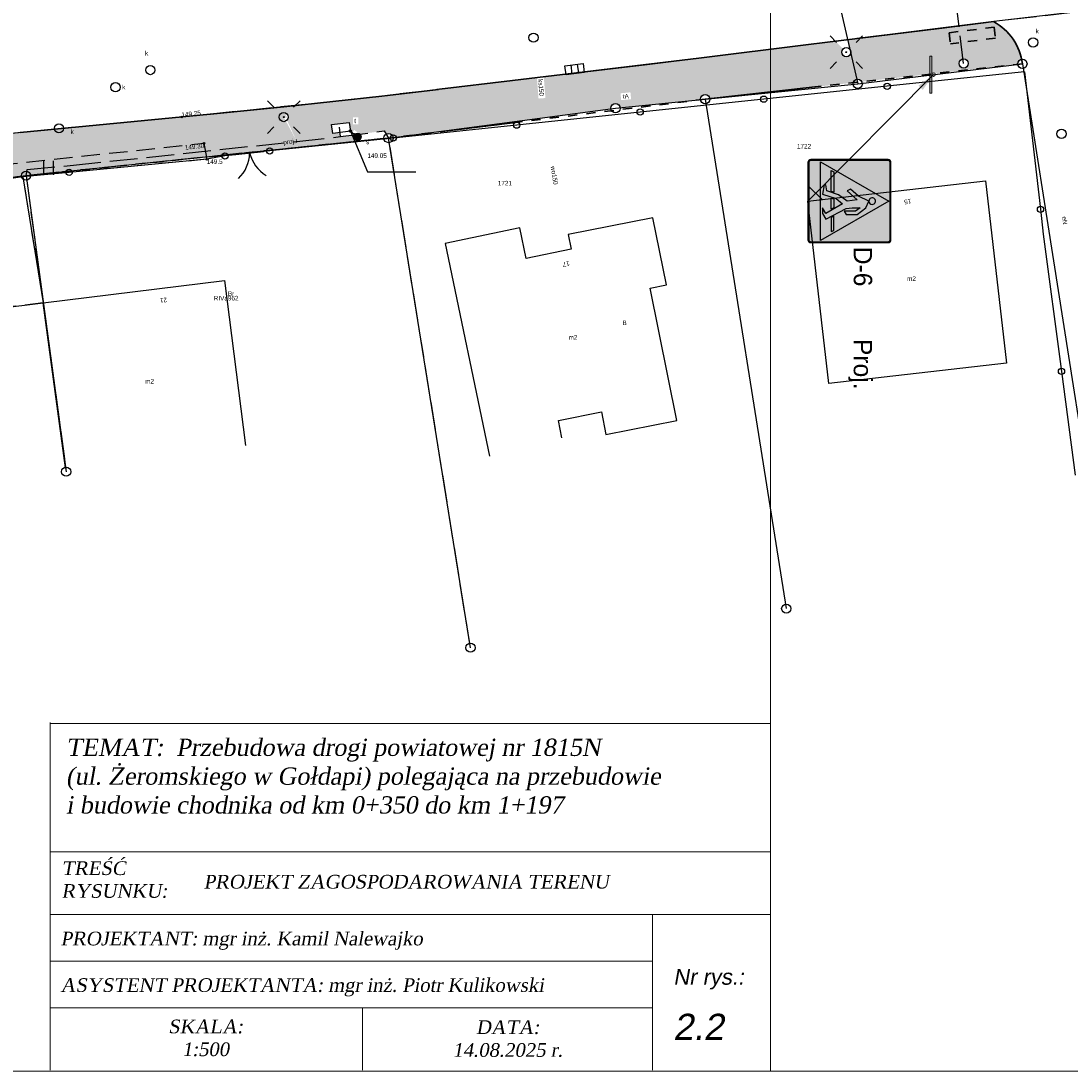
# Model space of a CAD drawing. Extents: x 7583285 to 7585126, y 6019995 to 6020809.
# Tile 34 of 54: x 7584259 to 7584315, y 6020644 to 6020701. Entities that reach past the tile are written whole.
import ezdxf
from ezdxf import colors
from ezdxf.entities.mleader import LeaderData, LeaderLine
from ezdxf.enums import TextEntityAlignment as Align
from ezdxf.math import Vec2, Vec3

# ---------------------------------------------------------------- set-up
doc = ezdxf.new("R2010")
doc.units = 0
doc.header["$MEASUREMENT"] = 0
for name, pattern in [('1_OTKJ', [2, 1.5, -0.5]), ('1_OTKK', [0]), ('1_OTZI', [1.5, 1, -0.5]), ('1_OTZT', [1.5, 1, -0.5]), ('3', [1, 0.5, -0.5]), ('3_EGBU_A', [0]), ('4_SUPP_P', [2, 1.5, -0.5]), ('4_SUSP', [0]), ('4_SUTS', [0]), ('GUK', [2, 1.5, -0.5])]:
    doc.linetypes.add(name, pattern=pattern)
doc.layers.get('0').update_dxf_attribs({"linetype": 'CONTINUOUS', "lineweight": 5})
for name, color, linetype, lineweight in [('0 Krawężnik ', 1, 'CONTINUOUS', 30), ('0 Krawężnik najazdowy', 6, 'CONTINUOUS', 30), ('0 obrzeże', 51, '3', 30), ('0 plytki integracyjne', 4, '3', 30), ('ARKUSZ2', 7, 'CONTINUOUS', 30), ('Dzialki', 3, 'CONTINUOUS', 25)]:
    doc.layers.add(name, color=color, linetype=linetype, lineweight=lineweight)
for name, color, linetype in [('0 ozn pionowe', 7, 'CONTINUOUS'), ('EADTD_T_0', 216, 'CONTINUOUS'), ('EGBB_E_T_0', 7, 'CONTINUOUS'), ('EGBB_L_0', 36, '3_EGBU_A'), ('Kontury', 3, 'GUK'), ('Numery_dzialek', 7, 'CONTINUOUS'), ('Numery_konturow', 3, 'CONTINUOUS'), ('Numery_uzytkow', 3, 'CONTINUOUS'), ('OTK_L_0', 7, '1_OTKJ'), ('OTK_L_1', 7, '1_OTKK'), ('OTO_L_0', 7, 'CONTINUOUS'), ('OTO_L_1', 7, 'CONTINUOUS'), ('OTR_T_0', 7, 'CONTINUOUS'), ('OTR_T_1', 7, 'CONTINUOUS'), ('OTZ_L_3', 7, '1_OTZT'), ('P_SUTP_E_T_0', 30, 'CONTINUOUS'), ('P_SUTP_L_0', 30, '4_SUPP_P'), ('Punkty', 7, 'CONTINUOUS'), ('SUE_T_3', 7, 'CONTINUOUS'), ('SUEP_E_T_0', 1, 'CONTINUOUS'), ('SUK_E_T_4', 36, 'CONTINUOUS'), ('SUK_T_1', 36, 'CONTINUOUS'), ('SUK_T_3', 36, 'CONTINUOUS'), ('SUKP_E_T_0', 36, 'CONTINUOUS'), ('SUP_T_0', 7, 'CONTINUOUS'), ('SUP_T_2', 7, 'CONTINUOUS'), ('SUS_E_T_0', 7, 'CONTINUOUS'), ('SUS_T_0', 7, 'CONTINUOUS'), ('SUSP_E_T_0', 7, 'CONTINUOUS'), ('SUSP_L_0', 7, '4_SUSP'), ('SUSR_T_0', 7, 'CONTINUOUS'), ('SUT_E_T_1', 30, 'CONTINUOUS'), ('SUT_L_0', 30, '4_SUTS'), ('SUTP_E_T_0', 30, 'CONTINUOUS'), ('SUWP_E_T_0', 5, 'CONTINUOUS')]:
    doc.layers.add(name, color=color, linetype=linetype)
doc.styles.add('Style-Arial I 0.17453', font='arial.ttf', dxfattribs={"oblique": 10})

# ---------------------------------------------------------------- blocks, each defined once
blk = doc.blocks.new('GRT')
at = {"linetype": 'Continuous'}
blk.add_circle((0, 0), 0.25, dxfattribs=at)
blk = doc.blocks.new('1_OTRN')
at = {"linetype": 'Continuous'}
blk.add_circle((0, 0), 0.045, dxfattribs=at)
blk = doc.blocks.new('1_OTRS')
at = {"linetype": 'Continuous'}
blk.add_circle((0, 0), 0.045, dxfattribs=at)
blk = doc.blocks.new('1_OTZT')
at = {"linetype": 'Continuous'}
for p, q in [((-0.2625, -0.375), (-0.2625, 0.375)), ((0.2625, -0.375), (0.2625, 0.375))]:
    blk.add_line(p, q, dxfattribs=at)
blk = doc.blocks.new('4_SUEO_W')
at = {"linetype": 'Continuous'}
for p, q in [((-0.5303, 0.5303), (-0.8839, 0.8839)), ((0.5303, 0.5303), (0.8839, 0.8839)), ((-0.5303, -0.5303), (-0.8839, -0.8839)), ((0.5303, -0.5303), (0.8839, -0.8839))]:
    blk.add_line(p, q, dxfattribs=at)
blk.add_circle((0, 0), 0.025, dxfattribs=at)
blk = doc.blocks.new('4_SUPP')
at = {"linetype": 'Continuous'}
blk.add_circle((0, 0), 0.25, dxfattribs=at)
blk = doc.blocks.new('4_SUKK')
at = {"linetype": 'Continuous'}
for p, q in [((-0.5, -0.25), (-0.5, 0.25)), ((-0.5, 0.25), (0.5, 0.25)), ((-0.175, 0.25), (-0.175, -0.25)), ((0.175, 0.25), (0.175, -0.25)), ((0.5, 0.25), (0.5, -0.25)), ((0.5, -0.25), (-0.5, -0.25))]:
    blk.add_line(p, q, dxfattribs=at)
blk = doc.blocks.new('4_SUKS')
at = {"linetype": 'Continuous'}
blk.add_circle((0, 0), 0.25, dxfattribs=at)
blk = doc.blocks.new('4_SUPK')
at = {"linetype": 'Continuous'}
blk.add_circle((0, 0), 0.25, dxfattribs=at)
blk = doc.blocks.new('4_SUSU')
at = {"linetype": 'Continuous'}
for radius in [0.2, 0.175, 0.15, 0.125, 0.1, 0.075, 0.05, 0.025, 0.00715]:
    blk.add_circle((0, 0), radius, dxfattribs=at)
blk = doc.blocks.new('4_SUPS')
at = {"linetype": 'Continuous'}
blk.add_circle((0, 0), 0.0625, dxfattribs=at)
blk = doc.blocks.new('Słupek')
h = blk.add_hatch(color=256)
h.paths.add_polyline_path([(-50, -5), (0, -5), (50, -5), (50, -10), (-50, -10)])
h.paths.add_polyline_path([(5, 0, 1), (-5, 0, 1)])
at = {"color": 7}
blk.add_lwpolyline([(-50, -5), (50, -5), (50, -10), (-50, -10)], close=True, dxfattribs=at)
blk.add_circle((0, 0), 5, dxfattribs=at)
blk = doc.blocks.new('P_Opis_Pionowe')
for tag, p in [('Symbol', (0, 0)), ('Stan', (5, 0))]:
    blk.add_attdef(tag, p, '', height=1)
at = {"flags": 1}
for tag, p in [('Wielkość', (0, -1.2)), ('Odblaskowość', (0, -2.4)), ('Dodatkowe', (0, -3.6))]:
    blk.add_attdef(tag, p, '', height=1, dxfattribs=at)
blk = doc.blocks.new('Arrow')
blk.add_hatch(color=0).paths.add_polyline_path([(-0.16, -0.2), (0, 0), (0.16, -0.2)])
at = {"color": 0, "lineweight": -2}
blk.add_lwpolyline([(-0.16, -0.2), (0, 0), (0.16, -0.2)], close=True, dxfattribs=at)
blk = doc.blocks.new('D-6_')
at = {"true_color": 0x000000}
h = blk.add_hatch(color=18, dxfattribs=at)
h.dxf.hatch_style = 1
edge = h.paths.add_edge_path()
edge.add_line((-369, 382), (242, 993))
edge = h.paths.add_edge_path()
edge.add_line((-242, 255), (369, 866))
at = {"true_color": 0xffffff}
h = blk.add_hatch(color=7, dxfattribs=at)
h.dxf.hatch_style = 1
h.paths.add_polyline_path([(-450, 30, 0.414214), (-420, 0), (0, 0), (420, 0, 0.414214), (450, 30), (450, 870, 0.414214), (420, 900), (-420, 900, 0.414214), (-450, 870)])
h.paths.add_polyline_path([(-441, 30, 0.414214), (-420, 9), (420, 9, 0.414214), (441, 30), (441, 870, 0.414214), (420, 891), (-420, 891, 0.414214), (-441, 870)], flags=16)
h.paths.add_polyline_path([(-390, 240), (-390, 795), (-240, 795), (-240, 613), (90, 613), (90, 878), (293, 878), (293, 22), (90, 22), (90, 422), (-240, 422), (-240, 240)], flags=0)
h.paths.add_polyline_path([(-382, 248), (-382, 788), (-247, 788), (-247, 613), (-247, 248)], flags=0)
at = {"true_color": 0x1d1d1d}
h = blk.add_hatch(color=250, dxfattribs=at)
h.dxf.hatch_style = 1
h.paths.add_polyline_path([(-420, 9), (420, 9, 0.414214), (441, 30), (441, 870, 0.414214), (420, 891), (-420, 891, 0.414214), (-441, 870), (-441, 30, 0.414214)])
at = {"true_color": 0xffffff}
h = blk.add_hatch(color=7, dxfattribs=at)
h.dxf.hatch_style = 1
h.paths.add_polyline_path([(-426, 135), (0, 876), (426, 135)])
at = {"true_color": 0x000000}
h = blk.add_hatch(color=18, dxfattribs=at)
h.dxf.hatch_style = 1
h.paths.add_polyline_path([(-175, 195), (-175, 177), (-74, 158), (-27, 306), (31, 373), (133, 194), (73, 157), (135, 157), (195, 192), (79, 414), (72, 481), (72, 565), (108, 517), (108, 393), (144, 414), (144, 535), (72, 628), (0, 661), (-54, 547), (-128, 461), (-111, 424), (-14, 535), (0, 427), (-67, 333), (-110, 204)])
h.paths.add_polyline_path([(-331, 252), (-317, 279), (-97, 279), (-106, 252)])
h.paths.add_polyline_path([(36, 697, 2.414214), (0, 661, 0.414214)])
h.paths.add_polyline_path([(162, 279), (176, 252), (331, 252), (317, 279)])
h.paths.add_polyline_path([(-33, 252), (-24, 279), (72, 279), (88, 252)])
at = {"color": 7, "true_color": 0xffffff}
for points in [[(-420, 0), (420, 0, 0.414214), (450, 30), (450, 870, 0.414214), (420, 900), (-420, 900, 0.414214), (-450, 870), (-450, 30, 0.414214)], [(-420, 9), (420, 9, 0.414214), (441, 30), (441, 870, 0.414214), (420, 891), (-420, 891, 0.414214), (-441, 870), (-441, 30, 0.414214), (-420, 9)]]:
    blk.add_lwpolyline(points, format="xyb", close=True, dxfattribs=at)
blk.add_lwpolyline([(-426, 135), (0, 876), (426, 135)], close=True, dxfattribs=at)
at = {"color": 18, "true_color": 0x000000}
blk.add_lwpolyline([(36, 697, 2.414214), (0, 661, 0.414214)], format="xyb", close=True, dxfattribs=at)
for points in [[(-175, 195), (-175, 177), (-74, 158), (-27, 306), (31, 373), (133, 194), (73, 157), (135, 157), (195, 192), (79, 414), (72, 481), (72, 565), (108, 517), (108, 393), (144, 414), (144, 535), (72, 628), (0, 661), (-54, 547), (-128, 461), (-111, 424), (-14, 535), (0, 427), (-67, 333), (-110, 204)], [(-331, 252), (-317, 279), (-97, 279), (-106, 252)], [(-33, 252), (-24, 279), (72, 279), (88, 252)], [(162, 279), (176, 252), (331, 252), (317, 279)]]:
    blk.add_lwpolyline(points, close=True, dxfattribs=at)

msp = doc.modelspace()

# ---------------------------------------------------------------- hatches: boundary and pattern name
at = {"lineweight": 30}
h = msp.add_hatch(color=256, dxfattribs=at)
h.dxf.hatch_style = 1
h.set_gradient(color1=(255, 255, 127), color2=(239, 239, 119), one_color=1, tint=0.47)
h.paths.add_polyline_path([(7583780.111, 6020701.618), (7583783.726, 6020701.489), (7583783.726, 6020701.489), (7583783.726, 6020702.089), (7583779.648, 6020702.23), (7583779.629, 6020701.63)])
h.paths.add_polyline_path([(7584308.564, 6020707.89), (7584310.556, 6020708.14), (7584310.532, 6020708.739), (7584308.492, 6020708.484), (7584308.564, 6020707.89)])
h.paths.add_polyline_path([(7583779.62, 6020691.74), (7583779.62, 6020691.14), (7583783.62, 6020691.14), (7583783.62, 6020691.74)])
h.paths.add_polyline_path([(7584309.582, 6020699.502), (7584311.44, 6020699.733), (7584311.368, 6020700.323), (7584311.368, 6020700.323), (7584309.509, 6020700.096), (7584309.582, 6020699.502)])
h.paths.add_polyline_path([(7584307.605, 6020707.769), (7584308.564, 6020707.89), (7584308.492, 6020708.484), (7584307.555, 6020708.367)])
h.paths.add_polyline_path([(7584308.926, 6020700.025), (7584308.999, 6020699.43), (7584309.582, 6020699.502), (7584309.509, 6020700.096)])
h = msp.add_hatch(color=256, dxfattribs=at)
h.dxf.hatch_style = 1
h.set_gradient(color1=(173, 173, 173), color2=(143, 143, 143), one_color=1, tint=0.47)
h.paths.add_polyline_path([(7584206.841, 6020689.195, 0.040387), (7584206.848, 6020689.196), (7584225.378, 6020691.138), (7584225.378, 6020691.138), (7584257.515, 6020694.505), (7584273.44, 6020696.08), (7584272.822, 6020695.428), (7584273.52, 6020694.13), (7584276.521, 6020694.472), (7584276.667, 6020694.12), (7584269.615, 6020693.389), (7584258.572, 6020692.239), (7584247.47, 6020690.869), (7584243.319, 6020690.358), (7584243.29, 6020690.83), (7584231.255, 6020689.453), (7584225.764, 6020689.034), (7584225.809, 6020689.028), (7584220.702, 6020688.66), (7584220.66, 6020688.645), (7584206.887, 6020687.241), (7584206.841, 6020689.195)])
at = {"layer": '0 Krawężnik ', "lineweight": 30}
h = msp.add_hatch(color=256, dxfattribs=at)
h.dxf.hatch_style = 1
h.set_gradient(color1=(173, 173, 173), color2=(143, 143, 143), one_color=1, tint=0.47)
h.paths.add_polyline_path([(7584303.417, 6020699.642), (7584309.473, 6020700.395), (7584309.509, 6020700.096), (7584308.926, 6020700.025), (7584308.999, 6020699.43), (7584309.582, 6020699.502), (7584309.69, 6020698.608, 2.222114), (7584309.97, 6020698.36, 0.450022), (7584309.69, 6020698.608), (7584309.582, 6020699.502), (7584311.44, 6020699.733), (7584311.368, 6020700.323), (7584311.368, 6020700.323), (7584309.509, 6020700.096), (7584309.473, 6020700.395), (7584311.331, 6020700.626, -0.223506), (7584312.869, 6020698.587, 0.398645), (7584312.662, 6020698.312), (7584308.173, 6020697.812, 0.577955), (7584308, 6020697.793), (7584307.992, 6020697.792), (7584307.992, 6020698.753), (7584307.892, 6020698.753), (7584307.892, 6020697.781), (7584304.191, 6020697.368, 0.339006), (7584303.914, 6020697.494), (7584303.589, 6020698.897, 0.074007), (7584303.6, 6020698.97, 0.189705), (7584303.533, 6020699.14), (7584303.417, 6020699.642)])
h = msp.add_hatch(color=256, dxfattribs=at)
h.dxf.hatch_style = 1
h.set_gradient(color1=(173, 173, 173), color2=(143, 143, 143), one_color=1, tint=0.47)
h.paths.add_polyline_path([(7584272.987, 6020695.627), (7584273.436, 6020696.076), (7584276.14, 6020696.35), (7584278.134, 6020696.586), (7584285.235, 6020697.426), (7584288.131, 6020697.768), (7584288.135, 6020697.74), (7584288.457, 6020697.78), (7584288.804, 6020697.823), (7584289.127, 6020697.864), (7584289.124, 6020697.886), (7584292.54, 6020698.29), (7584295.337, 6020698.638), (7584302.759, 6020699.561), (7584303.173, 6020699.147, 0.414214), (7584303.173, 6020698.793, 0.414214), (7584303.527, 6020698.793), (7584303.639, 6020698.681), (7584303.914, 6020697.494, 0.275427), (7584303.729, 6020697.316), (7584295.938, 6020696.448, 0.994634), (7584295.441, 6020696.395), (7584291.069, 6020695.955, 1.01535), (7584290.572, 6020695.897), (7584278.921, 6020694.365, 0.432881), (7584278.695, 6020694.467, 0.377507), (7584278.369, 6020694.523), (7584278.26, 6020694.7), (7584276.953, 6020694.529, 0.431313), (7584276.663, 6020694.504), (7584276.479, 6020694.651, 0.169497), (7584276.492, 6020694.69, 0.458211), (7584276.421, 6020694.752), (7584276.36, 6020695.16), (7584275.807, 6020695.097), (7584275.4, 6020695.05), (7584275.48, 6020694.56), (7584275.864, 6020694.613), (7584275.89, 6020694.39), (7584273.52, 6020694.13), (7584272.987, 6020695.273, 1.167454), (7584272.835, 6020695.45, 1.167454)])
h.paths.add_polyline_path([(7584291.668, 6020696.42), (7584291.631, 6020696.793), (7584291.092, 6020696.74), (7584291.129, 6020696.367)], flags=16)
h.paths.add_polyline_path([(7584276.577, 6020695.433), (7584276.577, 6020695.058), (7584276.869, 6020695.058), (7584276.869, 6020695.433)], flags=16)
h.paths.add_polyline_path([(7584286.926, 6020697.646), (7584286.552, 6020697.617), (7584286.643, 6020696.454), (7584287.017, 6020696.483)])
h.paths.add_polyline_path([(7584276.636, 6020694.751), (7584276.419, 6020694.446), (7584276.724, 6020694.229), (7584276.941, 6020694.534)])

# ---------------------------------------------------------------- linework, layer by layer
at = {"lineweight": 0, "transparency": 16777216}
for p, q in [((7584260.139, 6020662.595), (7584260.139, 6020643.735)), ((7584260.139, 6020662.55), (7584299.239, 6020662.55)), ((7584260.139, 6020662.55), (7584299.239, 6020662.55)), ((7584260.139, 6020662.55), (7584299.239, 6020662.55)), ((7584260.139, 6020662.55), (7584299.239, 6020662.55)), ((7584299.239, 6020662.51), (7584299.239, 6020643.695)), ((7584299.239, 6020662.51), (7584299.239, 6020643.695)), ((7584299.239, 6020662.51), (7584299.239, 6020643.695)), ((7584299.239, 6020662.51), (7584299.239, 6020643.695)), ((7584260.139, 6020660.27), (7584260.139, 6020643.735)), ((7584260.139, 6020655.585), (7584299.239, 6020655.585)), ((7584260.139, 6020652.18), (7584299.239, 6020652.18)), ((7584292.833, 6020652.18), (7584292.833, 6020647.128)), ((7584292.833, 6020651.123), (7584292.833, 6020647.128)), ((7584292.833, 6020651.123), (7584292.833, 6020647.128)), ((7584292.833, 6020651.123), (7584292.833, 6020647.128)), ((7584292.833, 6020651.123), (7584292.833, 6020647.128)), ((7584292.833, 6020651.123), (7584292.833, 6020647.128)), ((7584292.833, 6020651.123), (7584292.833, 6020647.128)), ((7584292.833, 6020651.123), (7584292.833, 6020647.128)), ((7584260.139, 6020649.654), (7584292.833, 6020649.654)), ((7584260.139, 6020647.128), (7584284.852, 6020647.128)), ((7584260.139, 6020647.128), (7584284.852, 6020647.128)), ((7584260.139, 6020647.128), (7584284.852, 6020647.128)), ((7584260.139, 6020647.128), (7584284.852, 6020647.128)), ((7584260.139, 6020647.128), (7584284.852, 6020647.128)), ((7584260.139, 6020647.128), (7584284.852, 6020647.128)), ((7584260.139, 6020647.128), (7584284.852, 6020647.128)), ((7584260.139, 6020647.128), (7584284.852, 6020647.128)), ((7584260.139, 6020647.128), (7584284.852, 6020647.128)), ((7584260.139, 6020647.128), (7584284.852, 6020647.128)), ((7584260.139, 6020647.128), (7584284.852, 6020647.128)), ((7584260.139, 6020647.128), (7584292.833, 6020647.128)), ((7584277.094, 6020647.128), (7584277.094, 6020643.735)), ((7584277.094, 6020647.128), (7584277.094, 6020643.735)), ((7584277.094, 6020647.128), (7584277.094, 6020643.735)), ((7584277.094, 6020647.128), (7584277.094, 6020643.735)), ((7584292.833, 6020647.128), (7584292.833, 6020643.735)), ((7584260.139, 6020643.695), (7584299.239, 6020643.695))]:
    msp.add_line(p, q, dxfattribs=at)
at = {"lineweight": 9}
for points in [[(7584299.239, 6020643.695), (7584089.239, 6020643.695), (7584089.239, 6020792.195), (7584299.239, 6020792.195), (7584299.239, 6020643.695)], [(7584509.239, 6020643.695), (7584299.239, 6020643.695), (7584299.239, 6020792.195), (7584509.239, 6020792.195), (7584509.239, 6020643.695)]]:
    msp.add_lwpolyline(points, dxfattribs=at)
at = {"layer": '0 Krawężnik ', "lineweight": 30}
for p, q in [((7584308.383, 6020700.26), (7584301.305, 6020699.38)), ((7584295.337, 6020698.638), (7584285.235, 6020697.426)), ((7584278.134, 6020696.586), (7584272.81, 6020696.012)), ((7584281.203, 6020696.949), (7584278.134, 6020696.586)), ((7584268.812, 6020695.606), (7584258.502, 6020694.609))]:
    msp.add_line(p, q, dxfattribs=at)
at = {"layer": '0 Krawężnik najazdowy', "lineweight": 30}
for p, q in [((7584311.36, 6020700.63), (7584308.383, 6020700.26)), ((7584295.337, 6020698.638), (7584301.305, 6020699.38)), ((7584285.235, 6020697.426), (7584281.263, 6020696.956)), ((7584295.69, 6020696.42), (7584301.665, 6020697.086)), ((7584272.81, 6020696.012), (7584268.831, 6020695.608)), ((7584285.531, 6020695.173), (7584281.561, 6020694.686)), ((7584269.615, 6020693.389), (7584272.047, 6020693.641))]:
    msp.add_line(p, q, dxfattribs=at)
msp.add_arc((7584309.933, 6020697.973), 3, 7.0362, 62.2077, dxfattribs=at)
at = {"layer": '0 obrzeże', "lineweight": 30}
for p, q in [((7584308.926, 6020700.025), (7584308.926, 6020700.025)), ((7584312.91, 6020698.34), (7584295.69, 6020696.42)), ((7584295.69, 6020696.42), (7584278.5, 6020694.31)), ((7584258.82, 6020692.27), (7584278.5, 6020694.31)), ((7584258.82, 6020692.27), (7584248.54, 6020691.001))]:
    msp.add_line(p, q, dxfattribs=at)
at = {"layer": '0 plytki integracyjne', "lineweight": 30}
for p, q in [((7584308.926, 6020700.025), (7584311.368, 6020700.323)), ((7584308.926, 6020700.025), (7584308.999, 6020699.43)), ((7584311.368, 6020700.329), (7584311.44, 6020699.733)), ((7584311.44, 6020699.733), (7584308.999, 6020699.43))]:
    msp.add_line(p, q, dxfattribs=at)
at = {"layer": 'Dzialki'}
for p, q in [((7584300.68, 6020711.48), (7584303.97, 6020697.25)), ((7584303.97, 6020697.25), (7584312.91, 6020698.34)), ((7584312.91, 6020698.34), (7584317.26, 6020670.68)), ((7584295.69, 6020696.42), (7584303.97, 6020697.25)), ((7584278.5, 6020694.31), (7584290.82, 6020695.93)), ((7584290.82, 6020695.93), (7584295.69, 6020696.42)), ((7584295.69, 6020696.42), (7584300.09, 6020668.78)), ((7584278.5, 6020694.31), (7584258.82, 6020692.27)), ((7584282.95, 6020666.66), (7584278.5, 6020694.31)), ((7584258.82, 6020692.27), (7584225.85, 6020688.2)), ((7584258.82, 6020692.27), (7584261, 6020676.21))]:
    msp.add_line(p, q, dxfattribs=at)
at = {"layer": 'EGBB_L_0', "linetype": '3_EGBU_A'}
for p, q in [((7584301.27, 6020690.89), (7584310.9, 6020691.99)), ((7584310.9, 6020691.99), (7584312.04, 6020682.09)), ((7584302.4, 6020680.99), (7584301.27, 6020690.89)), ((7584292.85, 6020689.99), (7584288.26, 6020689.07)), ((7584293.58, 6020686.35), (7584292.85, 6020689.99)), ((7584285.62, 6020689.44), (7584281.57, 6020688.59)), ((7584285.98, 6020687.77), (7584285.62, 6020689.44)), ((7584281.57, 6020688.59), (7584283.98, 6020677.06)), ((7584288.26, 6020689.07), (7584288.42, 6020688.29)), ((7584288.42, 6020688.29), (7584285.98, 6020687.77)), ((7584259.76, 6020685.37), (7584269.59, 6020686.59)), ((7584269.59, 6020686.59), (7584270.73, 6020677.64)), ((7584292.7, 6020686.17), (7584293.58, 6020686.35)), ((7584294.15, 6020678.99), (7584292.7, 6020686.17)), ((7584249.62, 6020684.1), (7584259.76, 6020685.37)), ((7584260.96, 6020676.42), (7584259.76, 6020685.37)), ((7584312.04, 6020682.09), (7584302.4, 6020680.99)), ((7584287.72, 6020678.98), (7584290.06, 6020679.45)), ((7584290.06, 6020679.45), (7584290.3, 6020678.22)), ((7584287.91, 6020678.05), (7584287.72, 6020678.98)), ((7584290.3, 6020678.22), (7584294.15, 6020678.99))]:
    msp.add_line(p, q, dxfattribs=at)
at = {"layer": 'Kontury'}
for p, q in [((7584278.5, 6020694.31), (7584258.82, 6020692.27)), ((7584282.95, 6020666.66), (7584278.5, 6020694.31)), ((7584258.82, 6020692.27), (7584261, 6020676.21))]:
    msp.add_line(p, q, dxfattribs=at)
at = {"layer": 'OTK_L_0', "linetype": '1_OTKJ'}
for p, q in [((7584355.38, 6020705.63), (7584311.36, 6020700.63)), ((7584311.36, 6020700.63), (7584292.54, 6020698.29)), ((7584292.54, 6020698.29), (7584276.14, 6020696.35)), ((7584276.14, 6020696.35), (7584267.27, 6020695.45)), ((7584267.27, 6020695.45), (7584257.47, 6020694.51))]:
    msp.add_line(p, q, dxfattribs=at)
at = {"layer": 'OTK_L_1', "linetype": '1_OTKK'}
for p, q in [((7584336.14, 6020703.51), (7584311.36, 6020700.63)), ((7584311.36, 6020700.63), (7584292.54, 6020698.29)), ((7584292.54, 6020698.29), (7584276.14, 6020696.35)), ((7584276.14, 6020696.35), (7584267.27, 6020695.45)), ((7584267.27, 6020695.45), (7584257.47, 6020694.51))]:
    msp.add_line(p, q, dxfattribs=at)
at = {"layer": 'OTO_L_0'}
for p, q in [((7584313.03, 6020697.9), (7584305.57, 6020697.12)), ((7584313.03, 6020697.9), (7584313.89, 6020690.45)), ((7584305.57, 6020697.12), (7584298.87, 6020696.42)), ((7584298.87, 6020696.42), (7584292.16, 6020695.72)), ((7584292.16, 6020695.72), (7584285.46, 6020695.01)), ((7584285.46, 6020695.01), (7584278.76, 6020694.31)), ((7584278.76, 6020694.31), (7584272.05, 6020693.61)), ((7584268.63, 6020693.16), (7584261.16, 6020692.45)), ((7584269.62, 6020693.34), (7584268.63, 6020693.16)), ((7584258.64, 6020692.21), (7584251.22, 6020691.13)), ((7584261.16, 6020692.45), (7584258.64, 6020692.21)), ((7584258.64, 6020692.21), (7584259.76, 6020685.37)), ((7584313.89, 6020690.45), (7584314.04, 6020689.09)), ((7584314.04, 6020689.09), (7584315.03, 6020681.65)), ((7584315.03, 6020681.65), (7584315.77, 6020676.02))]:
    msp.add_line(p, q, dxfattribs=at)
for centre in [(7584305.57, 6020697.12), (7584298.87, 6020696.42), (7584292.16, 6020695.72), (7584285.46, 6020695.01), (7584278.76, 6020694.31), (7584261.16, 6020692.45), (7584313.89, 6020690.45), (7584315.03, 6020681.65)]:
    msp.add_circle(centre, 0.17, dxfattribs=at)
at = {"layer": 'OTO_L_1'}
for p, q in [((7584270.21, 6020693.41), (7584269.62, 6020693.34)), ((7584271.71, 6020693.57), (7584270.21, 6020693.41)), ((7584272.05, 6020693.61), (7584271.46, 6020693.55))]:
    msp.add_line(p, q, dxfattribs=at)
for centre in [(7584272.05, 6020693.61), (7584269.62, 6020693.34)]:
    msp.add_circle(centre, 0.17, dxfattribs=at)
for centre, start, end in [((7584268.961, 6020693.546), 314.3214, 358.3957), ((7584272.898, 6020693.984), 194.2846, 238.359)]:
    msp.add_arc(centre, 2, start, end, dxfattribs=at)
at = {"layer": 'OTZ_L_3', "linetype": '1_OTZI'}
for p, q in [((7584257.36, 6020692.85), (7584268.48, 6020694.03)), ((7584268.48, 6020694.03), (7584268.63, 6020693.16)), ((7584268.63, 6020693.16), (7584258.64, 6020692.21)), ((7584258.64, 6020692.21), (7584248.54, 6020690.74)), ((7584258.64, 6020692.21), (7584259.76, 6020685.37)), ((7584259.76, 6020685.37), (7584249.62, 6020684.1))]:
    msp.add_line(p, q, dxfattribs=at)
at = {"layer": 'P_SUTP_L_0', "linetype": '4_SUPP_P'}
for p, q in [((7584309.72, 6020698.36), (7584308.13, 6020711.47)), ((7584275.89, 6020694.39), (7584275.83, 6020694.9)), ((7584273.52, 6020694.13), (7584275.89, 6020694.39)), ((7584275.89, 6020694.39), (7584278.26, 6020694.7)), ((7584278.26, 6020694.7), (7584278.5, 6020694.31)), ((7584261.39, 6020692.84), (7584273.52, 6020694.13)), ((7584258.82, 6020692.27), (7584258.89, 6020692.61)), ((7584258.89, 6020692.61), (7584261.39, 6020692.84))]:
    msp.add_line(p, q, dxfattribs=at)
at = {"layer": 'SUSP_L_0', "linetype": '4_SUSP'}
msp.add_line((7584276.43, 6020694.69), (7584276.82, 6020694.38), dxfattribs=at)
at = {"layer": 'SUSR_T_0', "linetype": 'Continuous'}
for p, q in [((7584276.43, 6020694.69), (7584277.35, 6020692.48)), ((7584277.35, 6020692.48), (7584279.99, 6020692.48))]:
    msp.add_line(p, q, dxfattribs=at)
at = {"layer": 'SUT_L_0', "linetype": '4_SUTS'}
for p, q in [((7584275.4, 6020695.05), (7584276.36, 6020695.16)), ((7584275.48, 6020694.56), (7584275.4, 6020695.05)), ((7584276.36, 6020695.16), (7584276.43, 6020694.69)), ((7584276.43, 6020694.69), (7584275.48, 6020694.56))]:
    msp.add_line(p, q, dxfattribs=at)

# ---------------------------------------------------------------- block references
for name, p, xscale, yscale, zscale, rotation in [('Słupek', (7584308.092, 6020697.753), 0.02, 0.02, 0.02, 270), ('Arrow', (7584301.27, 6020690.89), 3, 3, 3, 135.1698226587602)]:
    msp.add_blockref(name, p, dxfattribs=dict(xscale=xscale, yscale=yscale, zscale=zscale, rotation=rotation))
at = {"rotation": 270}
msp.add_blockref('P_Opis_Pionowe', (7584303.753, 6020688.415), dxfattribs=at).add_auto_attribs({'Symbol': 'D-6', 'Stan': 'Proj.'})
at = {"layer": '0 ozn pionowe', "linetype": 'ByBlock', "xscale": 0.005, "yscale": 0.005, "zscale": 0.005, "rotation": 270}
msp.add_blockref('D-6_', (7584301.27, 6020690.89), dxfattribs=at)
at = {"layer": 'OTR_T_0'}
for p in [(7584267.27, 6020695.45), (7584268.48, 6020694.03)]:
    msp.add_blockref('1_OTRS', p, dxfattribs=at)
at = {"layer": 'OTR_T_1'}
msp.add_blockref('1_OTRN', (7584268.63, 6020693.16), dxfattribs=at)
at = {"layer": 'OTZ_L_3'}
msp.add_blockref('1_OTZT', (7584260.05, 6020692.7), dxfattribs=at)
msp.add_blockref('1_OTZT', (7584260.05, 6020692.7), dxfattribs=at)
at = {"layer": 'Punkty'}
for p in [(7584312.91, 6020698.34), (7584303.97, 6020697.25), (7584295.69, 6020696.42), (7584290.82, 6020695.93), (7584278.5, 6020694.31), (7584258.82, 6020692.27), (7584261, 6020676.21), (7584300.09, 6020668.78), (7584282.95, 6020666.66)]:
    msp.add_blockref('GRT', p, dxfattribs=at)
at = {"layer": 'SUE_T_3'}
for name, p in [('4_SUEO_W', (7584303.35, 6020698.97)), ('4_SUPP', (7584303.35, 6020698.97)), ('4_SUEO_W', (7584272.81, 6020695.45)), ('4_SUPP', (7584272.81, 6020695.45))]:
    msp.add_blockref(name, p, dxfattribs=at)
at = {"layer": 'SUK_T_1', "rotation": 7.083278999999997}
msp.add_blockref('4_SUKK', (7584288.6, 6020698.05), dxfattribs=at)
at = {"layer": 'SUK_T_3'}
for p in [(7584286.37, 6020699.76), (7584313.49, 6020699.5), (7584265.57, 6020698), (7584263.68, 6020697.07), (7584260.61, 6020694.84)]:
    msp.add_blockref('4_SUKS', p, dxfattribs=at)
at = {"layer": 'SUP_T_0'}
for p in [(7584309.72, 6020698.36), (7584315.03, 6020694.54)]:
    msp.add_blockref('4_SUPK', p, dxfattribs=at)
at = {"layer": 'SUP_T_2'}
for p in [(7584303.35, 6020698.97), (7584272.81, 6020695.45)]:
    msp.add_blockref('4_SUPP', p, dxfattribs=at)
at = {"layer": 'SUS_T_0'}
msp.add_blockref('4_SUSU', (7584276.82, 6020694.38), dxfattribs=at)
at = {"layer": 'SUSR_T_0'}
msp.add_blockref('4_SUPS', (7584276.43, 6020694.69), dxfattribs=at)

# ---------------------------------------------------------------- texts
at = {"lineweight": 0, "transparency": 16777216, "attachment_point": 1, "style": 'Style-Arial I 0.17453'}
for s, insert, char_height, width in [('\\pxsm1,ql;\\A1;\\fPalatino Linotype|b0|i0|c0|p39;TEMAT:  Przebudowa drogi powiatowej nr 1815N \\P(ul. Żeromskiego w Gołdapi) polegająca na przebudowie \\Pi budowie chodnika od km 0+350 do km 1+197', (7584260.99, 6020661.727), 0.9375, 38.54106), ('{\\fPalatino Linotype|b0|i0|c0|p39;TREŚĆ \\PRYSUNKU: }', (7584260.745, 6020655.072), 0.74281, 26.24096), ('{\\fPalatino Linotype|b0|i0|c238|p39;\\H1.26653x;PROJEKTANT\\fPalatino Linotype|b0|i0|c0|p39;: \\fPalatino Linotype|b0|i0|c238|p39;mgr inż. \\fPalatino Linotype|b0|i0|c0|p39;Kamil Nalewajko\\P\\H0.78956x;    }', (7584260.695, 6020651.254), 0.586494, 31.07114), ('Nr rys.:', (7584293.957, 6020649.228), 0.8531, 27.22635), ('Nr rys.:', (7584293.957, 6020649.228), 0.8531, 27.22635), ('{\\fPalatino Linotype|b0|i0|c238|p39;\\H1.26653x;ASYSTENT PROJEKTANTA\\fPalatino Linotype|b0|i0|c0|p39;: \\fPalatino Linotype|b0|i0|c238|p39;mgr inż. Piotr Kulikowski\\fPalatino Linotype|b0|i0|c0|p39;\\P\\H0.78956x;    }', (7584260.695, 6020648.728), 0.586494, 31.07114), ('\\pxqc;\\A1;\\fPalatino Linotype|b0|i0|c0|p39;SKALA:\\P1:500', (7584256.216, 6020646.484), 0.74281, 24.69926), ('\\pxqc;{\\fPalatino Linotype|b0|i0|c0|p39;DATA:\\P\\fPalatino Linotype|b0|i0|c238|p39;14\\fPalatino Linotype|b0|i0|c0|p39;.08.2025 r.}', (7584272.614, 6020646.445), 0.74281, 24.69926), ('2.2', (7584293.949, 6020646.8), 1.4152, 74.97204)]:
    msp.add_mtext(s, dxfattribs=dict(at, insert=insert, char_height=char_height, width=width))
at = {"layer": 'ARKUSZ2', "color": 250, "linetype": 'ByBlock', "transparency": 16777216, "insert": (7584268.464, 6020654.337), "char_height": 0.74283, "width": 49.54831, "attachment_point": 1, "style": 'Style-Arial I 0.17453'}
msp.add_mtext('\\fPalatino Linotype|b0|i0|c0|p39;\\C0;PROJEKT ZAGOSPODAROWANIA TERENU', dxfattribs=at)
at = {"layer": 'EADTD_T_0'}
for s, rotation, p in [('15', 189.6197, (7584306.85, 6020691.02)), ('17', 192.1596, (7584288.3, 6020687.64)), ('21', 186.8091, (7584266.46, 6020685.66))]:
    msp.add_text(s, height=0.25, rotation=rotation, dxfattribs=at).set_placement(p)
at = {"layer": 'EGBB_E_T_0'}
for p in [(7584306.89, 6020686.69), (7584288.51, 6020683.5), (7584265.53, 6020681.12)]:
    msp.add_text('m2', height=0.25, dxfattribs=at).set_placement(p, align=Align.MIDDLE)
at = {"layer": 'Numery_dzialek'}
for s, p in [('1722', (7584300.67, 6020693.99)), ('962', (7584269.78, 6020685.75))]:
    msp.add_text(s, height=0.25, dxfattribs=at).set_placement(p, align=Align.TOP_LEFT)
msp.add_text('1721', height=0.25, dxfattribs=at).set_placement((7584285.2, 6020691.99), align=Align.TOP_RIGHT)
at = {"layer": 'Numery_konturow'}
msp.add_text('RIVa', height=0.25, dxfattribs=at).set_placement((7584269.78, 6020685.75), align=Align.TOP_RIGHT)
at = {"layer": 'Numery_uzytkow'}
msp.add_text('Br', height=0.25, dxfattribs=at).set_placement((7584269.78, 6020685.75))
msp.add_text('B', height=0.25, dxfattribs=at).set_placement((7584291.2, 6020684.41), align=Align.TOP_LEFT)
at = {"layer": 'OTR_T_0'}
msp.add_text('149.25', height=0.25, rotation=5.8219, dxfattribs=at).set_placement((7584267.27, 6020695.45))
msp.add_text('149.30', height=0.25, rotation=5.9, dxfattribs=at).set_placement((7584268.48, 6020694.03), align=Align.TOP_RIGHT)
at = {"layer": 'OTR_T_1'}
msp.add_text('149.5', height=0.25, dxfattribs=at).set_placement((7584268.63, 6020693.16), align=Align.TOP_LEFT)
at = {"layer": 'P_SUTP_E_T_0'}
msp.add_text('proj.t', height=0.25, rotation=6.3277, dxfattribs=at).set_placement((7584273.17, 6020694.09), align=Align.MIDDLE)
at = {"layer": 'SUEP_E_T_0'}
msp.add_text('eN', height=0.25, rotation=276.5157, dxfattribs=at).set_placement((7584315.21, 6020689.84), align=Align.MIDDLE)
at = {"layer": 'SUK_E_T_4'}
for p in [(7584313.63, 6020699.99), (7584265.28, 6020698.79)]:
    msp.add_text('k', height=0.25, dxfattribs=at).set_placement(p)
for p in [(7584264.04, 6020697.2), (7584261.24, 6020694.78)]:
    msp.add_text('k', height=0.25, dxfattribs=at).set_placement(p, align=Align.TOP_LEFT)
at = {"layer": 'SUKP_E_T_0'}
msp.add_text('ks150', height=0.25, rotation=274.4472, dxfattribs=at).set_placement((7584286.66, 6020697.04), align=Align.CENTER)
at = {"layer": 'SUS_E_T_0'}
msp.add_text('s', height=0.25, dxfattribs=at).set_placement((7584277.28, 6020693.98))
at = {"layer": 'SUSP_E_T_0'}
msp.add_text('si', height=0.25, rotation=324.6384, dxfattribs=at).set_placement((7584276.68, 6020694.49), align=Align.MIDDLE)
at = {"layer": 'SUSR_T_0'}
msp.add_text('149.05', height=0.25, dxfattribs=at).set_placement((7584277.35, 6020693.48), align=Align.TOP_LEFT)
at = {"layer": 'SUT_E_T_1'}
msp.add_text('t', height=0.25, dxfattribs=at).set_placement((7584276.64, 6020695.12))
at = {"layer": 'SUTP_E_T_0'}
msp.add_text('tA', height=0.25, rotation=5.552, dxfattribs=at).set_placement((7584291.38, 6020696.58), align=Align.MIDDLE)
at = {"layer": 'SUWP_E_T_0'}
msp.add_text('wo150', height=0.25, rotation=278.797, dxfattribs=at).set_placement((7584287.5, 6020692.29), align=Align.MIDDLE)

# ---------------------------------------------------------------- leaders
ml = msp.add_multileader_mtext('Standard')
ml.set_content('')
ml.set_leader_properties()
ml.build(insert=Vec2(0, 0))
ml.multileader.update_dxf_attribs({"has_dogleg": 0, "dogleg_length": 2, "arrow_head_size": 0})
ctx = ml.context
ctx.base_point, ctx.char_height, ctx.arrow_head_size, ctx.landing_gap_size = Vec3(0, 0), 0.2, 0, 0.4
notes = []
notes.append((ctx, [(0, (1, 1, 0), (7584303.27, 6020690.89), (-1, 0), 2, [(0, [(7584308.092, 6020697.753)], 256, [])])]))
ctx.mtext, ml.multileader.dxf.content_type = None, 0
for ctx, leaders in notes:
    for number, flags, end, landing, length, lines in leaders:
        leader = LeaderData()
        leader.index, (leader.has_last_leader_line, leader.has_dogleg_vector, leader.attachment_direction) = number, flags
        leader.last_leader_point, leader.dogleg_vector, leader.dogleg_length = Vec3(end), Vec3(landing), length
        for number, points, colour, breaks in lines:
            line = LeaderLine()
            line.index, line.vertices, line.color, line.breaks = number, Vec3.list(points), colors.encode_raw_color(colour), breaks
            leader.lines.append(line)
        ctx.leaders.append(leader)

doc.saveas('drawing.dxf')
